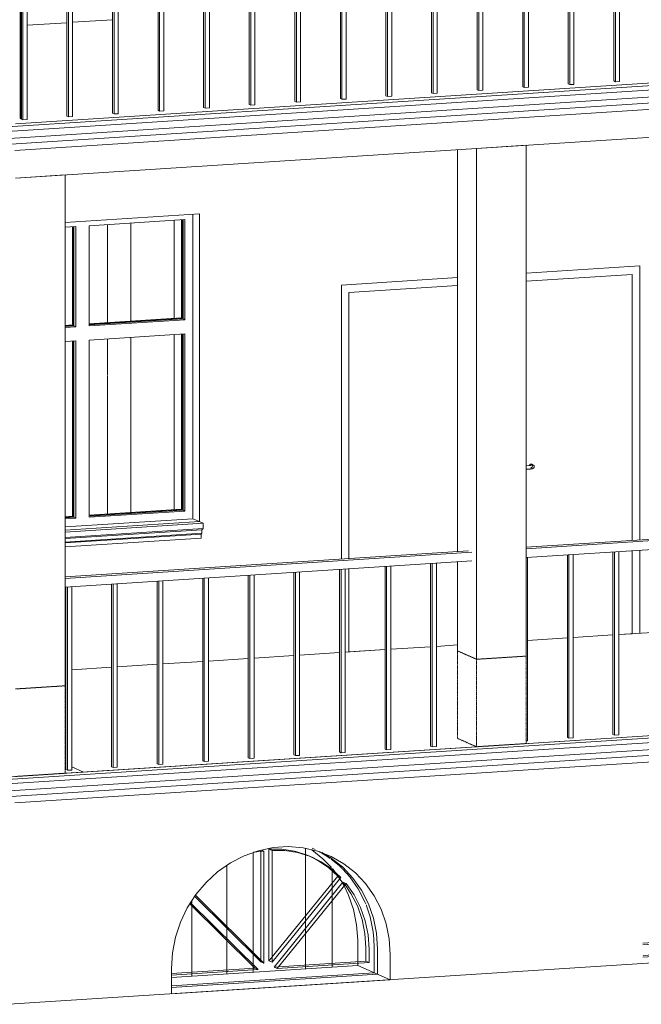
# Model space of a CAD drawing. Header units: millimetres. Extents: x -784 to 360321, y -10607 to 16514.
# Tile 89 of 95: x 337819 to 341320, y -5412 to 136. Entities that reach past the tile are written whole.
import ezdxf

# ---------------------------------------------------------------- set-up
doc = ezdxf.new("R2010")
doc.units = ezdxf.units.MM
doc.linetypes.add('__FK_przerywana', pattern=[3.2004, 1.6002, -1.6002])
for name, color, linetype, lineweight in [('A-AREA', 7, 'Continuous', 5), ('A-GENM', 7, 'Continuous', 5), ('C-TOPO', 7, 'Continuous', 5), ('S-COLS', 7, 'Continuous', 5), ('S-COLS-SYMB', 7, 'Continuous', 18)]:
    doc.layers.add(name, color=color, linetype=linetype, lineweight=lineweight)
for name, color, linetype, lineweight, true_color in [('A-DOOR', 7, 'Continuous', 18, 0x7f7f7f), ('A-DOOR-FRAM', 7, 'Continuous', 18, 0x7f7f7f), ('A-FLOR', 7, 'Continuous', 18, 0x7f7f7f), ('A-FLOR-HRAL', 7, 'Continuous', 18, 0x7f7f7f), ('A-GLAZ', 7, 'Continuous', 18, 0x7f7f7f), ('A-WALL', 7, 'Continuous', 18, 0x7f7f7f)]:
    doc.layers.add(name, color=color, linetype=linetype, lineweight=lineweight, true_color=true_color)

# ---------------------------------------------------------------- blocks, each defined once
blk = doc.blocks.new('Poręcz - 25mm-V390-_3D_ Kopia 1 Kopia 2')
at = {"layer": 'A-FLOR-HRAL', "lineweight": 9}
for p, q in [((-9422.7, -2597.9), (-9422.7, -3626.3)), ((-9413.7, -3630.2), (-9413.7, -2597.4)), ((-9390.4, -3628.7), (-9390.4, -2595.9)), ((-9422.7, -3626.3), (-9413.7, -3630.2)), ((-9413.7, -3630.2), (-9390.4, -3628.7))]:
    blk.add_line(p, q, dxfattribs=at)
blk = doc.blocks.new('Poręcz - 25mm-V391-_3D_ Kopia 1 Kopia 2')
at = {"layer": 'A-FLOR-HRAL', "lineweight": 9}
for p, q in [((-14011.3, -3926.4), (-14011.3, -2893.6)), ((-14018.1, -3926.9), (-14011.3, -3926.4))]:
    blk.add_line(p, q, dxfattribs=at)
blk = doc.blocks.new('Poręcz - Poręcz-1529069-_3D_ Kopia 1 Kopia 2')
for name, p in [('Poręcz - 25mm-V390-_3D_ Kopia 1 Kopia 2', (-4364.3, -281.2)), ('Poręcz - 25mm-V390-_3D_ Kopia 1 Kopia 2', (-4107.5, -264.6)), ('Poręcz - 25mm-V390-_3D_ Kopia 1 Kopia 2', (-5134.4, -330.8)), ('Poręcz - 25mm-V391-_3D_ Kopia 1 Kopia 2', (0, 0)), ('Poręcz - 25mm-V390-_3D_ Kopia 1 Kopia 2', (-6161.3, -396.9)), ('Poręcz - 25mm-V390-_3D_ Kopia 1 Kopia 2', (-5904.6, -380.4)), ('Poręcz - 25mm-V390-_3D_ Kopia 1 Kopia 2', (-5647.9, -363.8)), ('Poręcz - 25mm-V390-_3D_ Kopia 1 Kopia 2', (-5391.1, -347.3)), ('Poręcz - 25mm-V390-_3D_ Kopia 1 Kopia 2', (-6931.5, -446.5)), ('Poręcz - 25mm-V390-_3D_ Kopia 1 Kopia 2', (-6674.7, -430)), ('Poręcz - 25mm-V390-_3D_ Kopia 1 Kopia 2', (-6418, -413.5)), ('Poręcz - 25mm-V390-_3D_ Kopia 1 Kopia 2', (-7188.2, -463.1))]:
    blk.add_blockref(name, p)
blk = doc.blocks.new('Typ poręczy górnej - Górna poręcz_wewnętrzny_-1529173-_3D_ Kopia 1 Kopia 2')
at = {"layer": 'A-FLOR-HRAL', "lineweight": 9}
for p, q in [((-14018.1, -2835.7), (-11886.2, -2698.4)), ((-11868.3, -2706.2), (-14018.1, -2844.7)), ((-11868.3, -2755.5), (-14018.1, -2894)), ((-16614.9, -3003), (-14343, -2856.6)), ((-14325, -2864.5), (-16614.9, -3012)), ((-14325, -2913.8), (-16614.9, -3061.3))]:
    blk.add_line(p, q, dxfattribs=at)
blk = doc.blocks.new('Poręcz - 25mm-V420-_3D_ Kopia 1 Kopia 2')
at = {"layer": 'A-FLOR-HRAL', "lineweight": 9}
for p, q in [((-16869.7, -420.9), (-16869.7, 608.4)), ((-16860.7, -424.8), (-16860.7, 604.5)), ((-16869.7, -420.9), (-16860.7, -424.8))]:
    blk.add_line(p, q, dxfattribs=at)
blk = doc.blocks.new('Poręcz - 25mm-V423-_3D_ Kopia 1 Kopia 2')
at = {"layer": 'A-FLOR-HRAL', "lineweight": 9}
for p, q in [((-16862.5, -424), (-16862.5, 605.3)), ((-16853.6, -427.9), (-16853.6, 605)), ((-16830.2, -426.4), (-16830.2, 606.5)), ((-16862.5, -424), (-16853.6, -427.9)), ((-16853.6, -427.9), (-16830.2, -426.4))]:
    blk.add_line(p, q, dxfattribs=at)
blk = doc.blocks.new('Poręcz - Poręcz-1533151-_3D_ Kopia 1 Kopia 2')
for name, p in [('Poręcz - 25mm-V390-_3D_ Kopia 1 Kopia 2', (-4615.9, 3384.3)), ('Poręcz - 25mm-V390-_3D_ Kopia 1 Kopia 2', (-4359.2, 3400.8)), ('Poręcz - 25mm-V390-_3D_ Kopia 1 Kopia 2', (-4102.5, 3417.3)), ('Poręcz - 25mm-V390-_3D_ Kopia 1 Kopia 2', (-5642.8, 3318.1)), ('Poręcz - 25mm-V390-_3D_ Kopia 1 Kopia 2', (-5386.1, 3334.6)), ('Poręcz - 25mm-V390-_3D_ Kopia 1 Kopia 2', (-5129.4, 3351.2)), ('Poręcz - 25mm-V390-_3D_ Kopia 1 Kopia 2', (-4872.7, 3367.7)), ('Poręcz - 25mm-V390-_3D_ Kopia 1 Kopia 2', (-6413, 3268.5)), ('Poręcz - 25mm-V390-_3D_ Kopia 1 Kopia 2', (-6156.3, 3285)), ('Poręcz - 25mm-V390-_3D_ Kopia 1 Kopia 2', (-5899.5, 3301.6)), ('Poręcz - 25mm-V390-_3D_ Kopia 1 Kopia 2', (-7183.1, 3218.9)), ('Poręcz - 25mm-V390-_3D_ Kopia 1 Kopia 2', (-6926.4, 3235.4)), ('Poręcz - 25mm-V390-_3D_ Kopia 1 Kopia 2', (-6669.7, 3252)), ('Poręcz - 25mm-V420-_3D_ Kopia 1 Kopia 2', (0, 0)), ('Poręcz - 25mm-V423-_3D_ Kopia 1 Kopia 2', (0, 0))]:
    blk.add_blockref(name, p)
blk = doc.blocks.new('Aluprof_MB-45_I_Alu_Window-FIX-4-panel_ENG_R-00495 - 1230 x 1481-1589404-_3D_ Kopia 1 Kopia 2')
at = {"layer": 'A-GLAZ', "lineweight": 9}
for p, q in [((-16479.7, -1024.5), (-15940.6, -989.8)), ((-15951.3, -990.5), (-15951.3, -1549.4)), ((-15940.6, -989.8), (-15940.6, -1554.1)), ((-15896.7, -959.5), (-15896.7, -2675.7)), ((-15896.7, -959.5), (-15896.7, -2675.7)), ((-16614.9, -1033.2), (-16555.3, -1029.4)), ((-16566.1, -1589), (-16566.1, -1029.1)), ((-16555.3, -1029.4), (-16555.3, -1593.7)), ((-16479.7, -1588.9), (-16479.7, -1024.5)), ((-17047.8, -1061.1), (-17002.5, -1058.2)), ((-17047.8, -1625.5), (-17047.8, -1061.1)), ((-16479.7, -1583.5), (-15951.3, -1549.4)), ((-15951.3, -1549.4), (-15940.6, -1554.1)), ((-16614.9, -1592.2), (-16566.1, -1589)), ((-16555.3, -1593.7), (-16614.9, -1597.6)), ((-16566.1, -1589), (-16555.3, -1593.7)), ((-15940.6, -1554.1), (-16479.7, -1588.9)), ((-17048.1, -1620.1), (-17002.5, -1617.2)), ((-17002.5, -1622.6), (-17047.8, -1625.5)), ((-16479.7, -1668.7), (-15940.6, -1634)), ((-15951.3, -1634.7), (-15951.3, -2627.5)), ((-15940.6, -1634), (-15940.6, -2632.1)), ((-17047.8, -1705.3), (-17002.5, -1702.4)), ((-17047.8, -2703.5), (-17047.8, -1705.3)), ((-16614.9, -1677.4), (-16555.3, -1673.6)), ((-16566.1, -2667.1), (-16566.1, -1674.3)), ((-16555.3, -1673.6), (-16555.3, -2671.8)), ((-16479.7, -2666.9), (-16479.7, -1668.7)), ((-15940.6, -2632.1), (-16479.7, -2666.9)), ((-15951.3, -2627.5), (-16475.6, -2661.2)), ((-15940.6, -2632.1), (-15951.3, -2627.5)), ((-17002.5, -2695.2), (-17047.8, -2698.1)), ((-17002.5, -2700.6), (-17047.8, -2703.5)), ((-16566.1, -2667.1), (-16614.9, -2670.2)), ((-16555.3, -2671.8), (-16614.9, -2675.6)), ((-16614.9, -2721.9), (-15896.7, -2675.7)), ((-15896.7, -2675.7), (-16614.9, -2721.9)), ((-16555.3, -2671.8), (-16566.1, -2667.1)), ((-17054, -2750.2), (-17002.5, -2746.9)), ((-17002.5, -2746.9), (-17054, -2750.2))]:
    blk.add_line(p, q, dxfattribs=at)
at = {"layer": 'A-GLAZ', "color": 252, "lineweight": 9, "true_color": 0x929292}
for p, q in [((-15959.5, -991), (-15959.5, -1541.5)), ((-15956.3, -1544.7), (-15956.3, -990.8)), ((-16574.2, -1579.3), (-16574.2, -1030.6)), ((-16571, -1030.4), (-16571, -1582.8)), ((-16479.7, -1577.8), (-15959.5, -1544.3)), ((-15956.3, -1545.7), (-16479.7, -1579.4)), ((-15959.5, -1544.3), (-15956.3, -1545.7)), ((-16614.9, -1586.5), (-16574.2, -1583.9)), ((-16571, -1585.3), (-16614.9, -1588.2)), ((-16574.2, -1583.9), (-16571, -1585.3)), ((-17048.5, -1614.5), (-17002.5, -1611.5)), ((-17002.5, -1613.1), (-17048.4, -1616.1)), ((-15959.5, -1635.2), (-15959.5, -2622.3)), ((-15956.3, -2623.7), (-15956.3, -1635)), ((-16574.2, -2661.9), (-16574.2, -1674.8)), ((-16571, -1674.6), (-16571, -2663.3)), ((-16574.2, -2661.9), (-16614.9, -2664.5)), ((-16571, -2663.3), (-16574.2, -2661.9)), ((-15959.5, -2622.3), (-16479.7, -2655.8)), ((-16479.7, -2657.5), (-15956.3, -2623.7)), ((-15956.3, -2623.7), (-15959.5, -2622.3)), ((-17002.5, -2689.5), (-17047.8, -2692.4)), ((-17047.8, -2694), (-17002.5, -2691.1)), ((-16614.9, -2666.2), (-16571, -2663.3))]:
    blk.add_line(p, q, dxfattribs=at)
blk = doc.blocks.new('ARC_DOOR_DOUBLE - ARC_DOOR_DOUBLE_160 x 210-1589249-_3D_ Kopia 1 Kopia 2')
at = {"layer": 'A-DOOR', "lineweight": 9}
for p, q in [((-13421.6, -1298.8), (-14018.1, -1337.3)), ((-13421.6, -1298.8), (-13421.6, -2797.3)), ((-14405.7, -1362.2), (-15018, -1401.7)), ((-15018, -2900.1), (-15018, -1401.7)), ((-13997.3, -2375.6), (-14018.1, -2376.9)), ((-13981.1, -2372.1), (-13988.6, -2368.8)), ((-14018.1, -2397), (-13996, -2395.5)), ((-13991.7, -2389.2), (-13989.1, -2390.4)), ((-13421.6, -2855.6), (-13421.6, -3323.7)), ((-15018, -3426.6), (-15018, -2958.4)), ((-13421.6, -3323.7), (-13497.9, -3328.7)), ((-13786.9, -3347.3), (-14011.3, -3361.7)), ((-13530.2, -3330.7), (-13754.6, -3345.2)), ((-14813.8, -3413.4), (-15018, -3426.6)), ((-14557.1, -3396.9), (-14781.5, -3411.3)), ((-14405.7, -3387.1), (-14524.8, -3394.8))]:
    blk.add_line(p, q, dxfattribs=at)
for points in [[(-14002, -2378.5, 0), (-14001.7, -2376, 0), (-14000.7, -2373.5, 0), (-13999.2, -2371.4, 0), (-13997.3, -2369.7, 0), (-13995.1, -2368.6, 0), (-13992.6, -2368.1, 0), (-13990.2, -2368.3, 0), (-13988, -2369.1, 0), (-13986, -2370.5, 0), (-13984.6, -2372.5, 0), (-13983.6, -2374.8, 0), (-13983.3, -2377.3, 0)], [(-13991.7, -2375, 0), (-13992.2, -2375.1, 0), (-13992.7, -2375.1, 0), (-13993.2, -2375.2, 0), (-13993.8, -2375.3, 0), (-13994.4, -2375.3, 0), (-13995, -2375.4, 0), (-13995.6, -2375.5, 0), (-13996.2, -2375.5, 0), (-13996.9, -2375.5, 0), (-13997.3, -2375.6, 0)], [(-13973.8, -2382.4, 0), (-13974.1, -2384.9, 0), (-13974.8, -2387, 0), (-13975.8, -2388.7, 0), (-13976.8, -2389.9, 0), (-13977.8, -2390.8, 0), (-13978.7, -2391.5, 0), (-13979.5, -2392, 0), (-13980.3, -2392.4, 0), (-13981, -2392.7, 0), (-13981.7, -2393, 0), (-13982.3, -2393.3, 0), (-13983, -2393.5, 0), (-13983.6, -2393.7, 0), (-13984.3, -2393.9, 0), (-13984.9, -2394, 0), (-13985.5, -2394.2, 0), (-13986.2, -2394.3, 0), (-13986.9, -2394.5, 0), (-13987.6, -2394.6, 0), (-13988.2, -2394.7, 0), (-13989, -2394.8, 0), (-13989.7, -2394.9, 0), (-13990.4, -2395, 0), (-13991.2, -2395.1, 0), (-13991.9, -2395.2, 0), (-13992.7, -2395.3, 0), (-13993.5, -2395.3, 0), (-13994.3, -2395.4, 0), (-13995.1, -2395.5, 0), (-13995.9, -2395.5, 0), (-13996, -2395.5, 0)], [(-13983.3, -2377.3, 0), (-13983.6, -2379.9, 0), (-13984.6, -2382.3, 0), (-13986, -2384.5, 0), (-13988, -2386.2, 0), (-13990.2, -2387.3, 0), (-13992.6, -2387.8, 0)], [(-13989, -2374.4, 0), (-13989.1, -2374.4, 0), (-13989.2, -2374.5, 0), (-13989.3, -2374.5, 0), (-13989.6, -2374.6, 0), (-13989.8, -2374.6, 0), (-13990.1, -2374.7, 0), (-13990.5, -2374.8, 0), (-13990.9, -2374.9, 0), (-13991.3, -2374.9, 0), (-13991.7, -2375, 0)], [(-13973.8, -2382.4, 0), (-13974.1, -2380, 0), (-13974.8, -2377.8, 0), (-13975.8, -2376.2, 0), (-13976.8, -2375, 0), (-13977.8, -2374.1, 0), (-13978.7, -2373.4, 0), (-13979.5, -2372.9, 0), (-13980.3, -2372.4, 0), (-13981, -2372.1, 0), (-13981.1, -2372.1, 0)]]:
    blk.add_polyline3d(points, dxfattribs=at)
at = {"layer": 'A-DOOR-FRAM', "lineweight": 9}
for p, q in [((-13379.6, -1250.8), (-14018.1, -1291.9)), ((-13379.6, -1250.8), (-13379.6, -2794.6)), ((-14405.7, -1316.9), (-15060, -1359)), ((-14018.1, -1337.3), (-13421.6, -1298.8)), ((-13421.6, -2797.3), (-13421.6, -1298.8)), ((-15060, -2902.8), (-15060, -1359)), ((-15018, -1401.7), (-14405.7, -1362.2)), ((-15018, -1401.7), (-15018, -2900.1)), ((-13421.6, -3323.7), (-13421.6, -2855.6)), ((-13379.6, -2852.9), (-13379.6, -3321)), ((-15018, -2958.4), (-15018, -3426.6)), ((-13379.6, -3321), (-13421.6, -3323.7)), ((-15018, -3426.6), (-15038.2, -3427.9))]:
    blk.add_line(p, q, dxfattribs=at)
blk = doc.blocks.new('Modele ogólne 3 - Modele ogólne 3-1813973-_3D_ Kopia 1 Kopia 2')
at = {"layer": 'A-GENM'}
for p, q in [((-10301.4, -4223.3), (-10319.3, -4215.5)), ((-10648.6, -4238.9), (-10590.6, -4232.4)), ((-10608.5, -4845.8), (-10608.5, -4234.7)), ((-10590.6, -4232.4), (-10590.6, -4863.6)), ((-10543.9, -4858.7), (-10543.9, -4229.4)), ((-12898.4, -4383.8), (-12840.4, -4377.3)), ((-12858.3, -4990.7), (-12858.3, -4379.7)), ((-12840.4, -4377.3), (-12840.4, -5008.5)), ((-12793.7, -5003.6), (-12793.7, -4374.3)), ((-12551.2, -4368.3), (-12569.1, -4360.4)), ((-10543.9, -4828.7), (-10174.5, -4373.4)), ((-10156.5, -4381.2), (-10543.9, -4858.7)), ((-10174.5, -4373.4), (-10156.5, -4381.2)), ((-10515.5, -4893.6), (-10127.4, -4415.2)), ((-10590.6, -4863.6), (-10976, -4481.4)), ((-15554.3, -4554.9), (-15496.3, -4548.4)), ((-15496.3, -4548.4), (-15496.3, -5179.6)), ((-15449.6, -5174.7), (-15449.6, -4545.4)), ((-15207.1, -4539.4), (-15225, -4531.5)), ((-12793.7, -4973.7), (-12424.3, -4518.4)), ((-12406.4, -4526.2), (-12793.7, -5003.6)), ((-12424.3, -4518.4), (-12406.4, -4526.2)), ((-10641.5, -4892.7), (-11007.3, -4530)), ((-11003.4, -4523.9), (-10623.6, -4900.5)), ((-15514.2, -5161.8), (-15514.2, -4550.8)), ((-12765.3, -5038.5), (-12377.2, -4560.1)), ((-12840.4, -5008.5), (-13225.8, -4626.4)), ((-15449.6, -5144.8), (-15080.2, -4689.5)), ((-15062.2, -4697.3), (-15449.6, -5174.7)), ((-15080.2, -4689.5), (-15062.2, -4697.3)), ((-12891.3, -5037.6), (-13257.1, -4674.9)), ((-13253.2, -4668.9), (-12873.4, -5045.5)), ((-15421.2, -5209.6), (-15033.1, -4731.2)), ((-15496.3, -5179.6), (-15881.7, -4797.5)), ((-10015.7, -4852.4), (-10015.7, -4778.5)), ((-9997.8, -4786.3), (-9997.8, -4860.2)), ((-9951.1, -4926.2), (-9951.1, -4783.3)), ((-15547.2, -5208.7), (-15913, -4846)), ((-15909.1, -4840), (-15529.3, -5216.6)), ((-9997.8, -4860.2), (-10515.5, -4893.6)), ((-10507.8, -4884.1), (-10015.7, -4852.4)), ((-10015.7, -4852.4), (-9997.8, -4860.2)), ((-12265.5, -4997.3), (-12265.5, -4923.4)), ((-12247.6, -4931.2), (-12247.6, -5005.2)), ((-12200.9, -5071.2), (-12200.9, -4928.2)), ((-11110.1, -4922.9), (-10641.5, -4892.7)), ((-10623.6, -4900.5), (-11110.1, -4931.9)), ((-11110.1, -5000.9), (-9951.1, -4926.2)), ((-10623.6, -4900.5), (-10641.5, -4892.7)), ((-13361.5, -5067.9), (-12891.3, -5037.6)), ((-12873.4, -5045.5), (-13361.5, -5076.9)), ((-12873.4, -5045.5), (-12891.3, -5037.6)), ((-12247.6, -5005.2), (-12765.3, -5038.5)), ((-12757.7, -5029), (-12265.5, -4997.3)), ((-12265.5, -4997.3), (-12247.6, -5005.2)), ((-14921.4, -5168.4), (-14921.4, -5094.5)), ((-14903.5, -5102.3), (-14903.5, -5176.3)), ((-14856.8, -5242.3), (-14856.8, -5099.3)), ((-13361.5, -5145.9), (-12200.9, -5071.2)), ((-16017.4, -5239), (-15547.2, -5208.7)), ((-15529.3, -5216.6), (-15547.2, -5208.7)), ((-14903.5, -5176.3), (-15421.2, -5209.6)), ((-15413.6, -5200.1), (-14921.4, -5168.4)), ((-14921.4, -5168.4), (-14903.5, -5176.3)), ((-15529.3, -5216.6), (-16017.4, -5248)), ((-16017.4, -5317), (-14856.8, -5242.3))]:
    blk.add_line(p, q, dxfattribs=at)
at = {"layer": 'A-GENM', "color": 250, "true_color": 0x1a1a1a}
for p, q in [((-10608.5, -4234.7), (-10608.5, -4227.6)), ((-10590.6, -4232.4), (-10603.8, -4226.6)), ((-10561.8, -4221.5), (-10561.8, -4850.8)), ((-10561.8, -4221.5), (-10543.9, -4229.4)), ((-10319.2, -4267.6), (-10332.5, -4261.5)), ((-12858.3, -4379.7), (-12858.3, -4372.5)), ((-12840.4, -4377.3), (-12853.6, -4371.5)), ((-12811.7, -4366.5), (-12811.7, -4995.8)), ((-12811.7, -4366.5), (-12793.7, -4374.3)), ((-12569, -4412.6), (-12582.4, -4406.4)), ((-10145.3, -4407.4), (-10533.5, -4885.8)), ((-10133.6, -4422.1), (-10145.3, -4407.4)), ((-10127.4, -4415.2), (-10145.3, -4407.4)), ((-10979.9, -4487.5), (-10608.5, -4855.7)), ((-15514.2, -4550.8), (-15514.2, -4543.6)), ((-15496.3, -4548.4), (-15509.5, -4542.6)), ((-15467.6, -4537.6), (-15467.6, -5166.9)), ((-15467.6, -4537.6), (-15449.6, -4545.4)), ((-15226.5, -4582.9), (-15238.3, -4577.5)), ((-12395.1, -4552.3), (-12783.3, -5030.7)), ((-12383.4, -4567), (-12395.1, -4552.3)), ((-12377.2, -4560.1), (-12395.1, -4552.3)), ((-13229.7, -4632.4), (-12858.3, -5000.7)), ((-15051, -4723.4), (-15439.2, -5201.8)), ((-15039.3, -4738.1), (-15051, -4723.4)), ((-15033.1, -4731.2), (-15051, -4723.4)), ((-15885.6, -4803.5), (-15514.2, -5171.8)), ((-9969.1, -4775.5), (-9969.1, -4918.4)), ((-10608.5, -4855.7), (-10608.5, -4848.6)), ((-10608.5, -4855.7), (-10590.6, -4863.6)), ((-10561.8, -4850.8), (-10546, -4831.3)), ((-10543.9, -4858.7), (-10561.8, -4850.8)), ((-12218.9, -4920.4), (-12218.9, -5044.9)), ((-9969.1, -4918.4), (-11110.1, -4991.9)), ((-10533.5, -4885.8), (-10507.8, -4884.1)), ((-10533.5, -4885.8), (-10515.5, -4893.6)), ((-9969.1, -4918.4), (-9951.1, -4926.2)), ((-12811.7, -4995.8), (-12795.8, -4976.2)), ((-14876.4, -5045.1), (-14874.8, -5091.5)), ((-12858.3, -5000.7), (-12858.3, -4993.6)), ((-12858.3, -5000.7), (-12840.4, -5008.5)), ((-12793.7, -5003.6), (-12811.7, -4995.8)), ((-12783.3, -5030.7), (-12757.7, -5029)), ((-12783.3, -5030.7), (-12765.3, -5038.5)), ((-12218.9, -5045.8), (-12218.9, -5063.3)), ((-14874.8, -5091.5), (-14874.8, -5234.4)), ((-12218.9, -5063.3), (-13360.3, -5136.9)), ((-12218.9, -5063.3), (-12200.9, -5071.2)), ((-15467.6, -5166.9), (-15451.7, -5147.3)), ((-15514.2, -5171.8), (-15514.2, -5164.7)), ((-15514.2, -5171.8), (-15496.3, -5179.6)), ((-15449.6, -5174.7), (-15467.6, -5166.9)), ((-15439.2, -5201.8), (-15413.6, -5200.1)), ((-15439.2, -5201.8), (-15421.2, -5209.6)), ((-14874.8, -5234.4), (-16016.2, -5308)), ((-14874.8, -5234.4), (-14856.8, -5242.3))]:
    blk.add_line(p, q, dxfattribs=at)
for points in [[(-10402.8, -4236.9, 0), (-10418.9, -4232.9, 0), (-10489.7, -4222, 0), (-10561.8, -4221.5, 0)], [(-10333.8, -4261, 0), (-10350.8, -4253.9, 0), (-10398.9, -4237.9, 0)], [(-10278.5, -4235.4, 0), (-10229.9, -4264.7, 0), (-10216.9, -4273.7, 0)], [(-10211, -4278.1, 0), (-10164.6, -4316.1, 0), (-10148.7, -4331.3, 0)], [(-12652.6, -4381.8, 0), (-12668.7, -4377.8, 0), (-12739.5, -4366.9, 0), (-12811.7, -4366.5, 0)], [(-12583.6, -4405.9, 0), (-12600.6, -4398.9, 0), (-12648.7, -4382.9, 0)], [(-12528.3, -4380.3, 0), (-12479.7, -4409.7, 0), (-12466.7, -4418.7, 0)], [(-10147.5, -4332.5, 0), (-10107.2, -4376.9, 0), (-10058.8, -4445.7, 0), (-10020.1, -4521.5, 0), (-9991.9, -4602.7, 0), (-9982.5, -4642.1, 0)], [(-12460.8, -4423, 0), (-12414.5, -4461.1, 0), (-12397.3, -4477.4, 0)], [(-12393.8, -4480.9, 0), (-12357.1, -4521.8, 0), (-12308.6, -4590.7, 0), (-12269.9, -4666.4, 0), (-12241.7, -4747.6, 0), (-12224.6, -4832.8, 0), (-12218.9, -4920.4, 0)], [(-15308.5, -4552.9, 0), (-15324.6, -4548.9, 0), (-15395.4, -4538, 0), (-15467.6, -4537.6, 0)], [(-15239.5, -4577, 0), (-15256.5, -4570, 0), (-15304.6, -4554, 0)], [(-15184.2, -4551.4, 0), (-15135.6, -4580.8, 0), (-15122.6, -4589.8, 0)], [(-15116.7, -4594.1, 0), (-15070.3, -4632.2, 0), (-15055, -4646.7, 0)], [(-15053.2, -4648.5, 0), (-15012.9, -4692.9, 0), (-14964.5, -4761.8, 0), (-14925.8, -4837.5, 0), (-14922.2, -4846, 0)], [(-9981.5, -4647.2, 0), (-9974.8, -4687.9, 0), (-9969.1, -4775.5, 0)], [(-14920.2, -4851.1, 0), (-14897.6, -4918.7, 0), (-14880.5, -5003.9, 0), (-14876.4, -5044.6, 0)]]:
    blk.add_polyline3d(points, dxfattribs=at)
at = {"layer": 'A-GENM'}
for points in [[(-10543.9, -4229.4, 0), (-10471.8, -4229.8, 0), (-10401, -4240.7, 0), (-10332.9, -4261.8, 0), (-10268.6, -4292.6, 0), (-10209.5, -4332.7, 0), (-10156.5, -4381.2, 0)], [(-10174.5, -4373.4, 0), (-10227.4, -4324.9, 0), (-10286.5, -4284.8, 0), (-10319.2, -4267.6, 0)], [(-9951.1, -4783.3, 0), (-9956.9, -4695.7, 0), (-9974, -4610.5, 0), (-10002.1, -4529.3, 0), (-10040.8, -4453.6, 0), (-10089.3, -4384.7, 0), (-10146.7, -4324, 0), (-10212, -4272.6, 0), (-10265.1, -4240.8, 0)], [(-12793.7, -4374.3, 0), (-12721.6, -4374.8, 0), (-12650.8, -4385.6, 0), (-12582.7, -4406.7, 0), (-12518.4, -4437.5, 0), (-12459.3, -4477.6, 0), (-12406.4, -4526.2, 0)], [(-12424.3, -4518.4, 0), (-12477.2, -4469.8, 0), (-12536.4, -4429.7, 0), (-12569, -4412.6, 0)], [(-12200.9, -4928.2, 0), (-12206.7, -4840.7, 0), (-12223.8, -4755.5, 0), (-12251.9, -4674.3, 0), (-12290.6, -4598.5, 0), (-12339.1, -4529.6, 0), (-12396.5, -4468.9, 0), (-12461.8, -4417.5, 0), (-12515, -4385.7, 0)], [(-10015.7, -4778.5, 0), (-10021.1, -4696.8, 0), (-10037.2, -4617.3, 0), (-10063.6, -4541.7, 0), (-10099.9, -4471.2, 0), (-10133.6, -4422.1, 0)], [(-10127.4, -4415.2, 0), (-10081.9, -4479.1, 0), (-10045.7, -4549.5, 0), (-10019.2, -4625.2, 0), (-10003.2, -4704.6, 0), (-9997.8, -4786.3, 0)], [(-15449.6, -4545.4, 0), (-15377.5, -4545.9, 0), (-15306.7, -4556.7, 0), (-15238.6, -4577.8, 0), (-15174.3, -4608.6, 0), (-15115.2, -4648.7, 0), (-15062.2, -4697.3, 0)], [(-15080.2, -4689.5, 0), (-15133.1, -4640.9, 0), (-15192.2, -4600.8, 0), (-15224.9, -4583.7, 0)], [(-14856.8, -5099.3, 0), (-14862.6, -5011.8, 0), (-14879.7, -4926.6, 0), (-14907.8, -4845.4, 0), (-14946.5, -4769.6, 0), (-14995, -4700.7, 0), (-15052.4, -4640, 0), (-15117.7, -4588.6, 0), (-15170.8, -4556.8, 0)], [(-12265.5, -4923.4, 0), (-12270.9, -4841.7, 0), (-12287, -4762.3, 0), (-12313.4, -4686.6, 0), (-12349.7, -4616.2, 0), (-12383.4, -4567, 0)], [(-12377.2, -4560.1, 0), (-12331.7, -4624, 0), (-12295.5, -4694.4, 0), (-12269.1, -4770.1, 0), (-12253, -4849.5, 0), (-12247.6, -4931.2, 0)], [(-14921.4, -5094.5, 0), (-14926.8, -5012.8, 0), (-14942.9, -4933.4, 0), (-14969.3, -4857.7, 0), (-15005.6, -4787.3, 0), (-15039.3, -4738.1, 0)], [(-15033.1, -4731.2, 0), (-14987.6, -4795.1, 0), (-14951.4, -4865.5, 0), (-14925, -4941.2, 0), (-14908.9, -5020.6, 0), (-14903.5, -5102.3, 0)]]:
    blk.add_polyline3d(points, dxfattribs=at)
blk = doc.blocks.new('Modele ogólne 5 - Modele ogólne 5-1837464-_3D_ Kopia 1 Kopia 2')
at = {"layer": 'A-GENM'}
for p, q in [((-11949, -2439.7), (-12386.3, -2467.9)), ((-11191.4, -2390.9), (-11561.3, -2414.7)), ((-11169.9, -2400.3), (-11561.3, -2425.5)), ((-11169.9, -2429.9), (-11561.3, -2455.1)), ((-11178, -2436.7), (-11561.3, -2461.4)), ((-11191.4, -2390.9), (-11169.9, -2400.3)), ((-11169.9, -2429.9), (-11178, -2436.7)), ((-11178, -2436.7), (-11178, -2456.4)), ((-11169.9, -2400.3), (-11169.9, -2429.9)), ((-12364.8, -2477.3), (-12386.3, -2467.9)), ((-12386.3, -2468.4), (-12386.3, -2550.6)), ((-11949, -2486.4), (-12372.9, -2513.7)), ((-11949, -2450.5), (-12364.8, -2477.3)), ((-12364.8, -2506.8), (-12364.8, -2477.3)), ((-11949, -2480.1), (-12364.8, -2506.8)), ((-11178, -2456.4), (-11561.3, -2481.1)), ((-11181.4, -2461.4), (-11561.3, -2485.9)), ((-11182.1, -2483.7), (-11561.3, -2508.1)), ((-11181.4, -2461.4), (-11182.1, -2483.7)), ((-11178, -2456.4), (-11181.4, -2461.4)), ((-11949, -2533.1), (-12377, -2560.7)), ((-12377, -2560.7), (-12376.3, -2538.4)), ((-11949, -2510.9), (-12376.3, -2538.4)), ((-12376.3, -2538.4), (-12372.9, -2533.4)), ((-11949, -2506.1), (-12372.9, -2533.4)), ((-12372.9, -2513.7), (-12364.8, -2506.8)), ((-12372.9, -2533.4), (-12372.9, -2513.7)), ((-12384.2, -2557.5), (-12377, -2560.7)), ((-15859.1, -2692.1), (-16614.9, -2740.8)), ((-15837.6, -2701.5), (-16614.9, -2751.6)), ((-15859.1, -2692.1), (-15837.6, -2701.5)), ((-15837.6, -2701.5), (-15837.6, -2731.1)), ((-17002.5, -2765.8), (-17054, -2769.1)), ((-17032.5, -2778.5), (-17054, -2769.1)), ((-17054, -2769.1), (-17054, -2851.8)), ((-15837.6, -2731.1), (-16614.9, -2781.1)), ((-15845.7, -2737.9), (-16614.9, -2787.5)), ((-15845.7, -2757.7), (-16614.9, -2807.2)), ((-15849, -2762.6), (-16614.9, -2811.9)), ((-15849, -2762.6), (-15849.7, -2784.9)), ((-15845.7, -2757.7), (-15849, -2762.6)), ((-15837.6, -2731.1), (-15845.7, -2737.9)), ((-15845.7, -2737.9), (-15845.7, -2757.7)), ((-17040.6, -2814.9), (-17032.5, -2808)), ((-17002.5, -2812.5), (-17040.6, -2814.9)), ((-17040.6, -2834.6), (-17040.6, -2814.9)), ((-17002.5, -2776.5), (-17032.5, -2778.5)), ((-17032.5, -2808), (-17032.5, -2778.5)), ((-17002.5, -2806.1), (-17032.5, -2808)), ((-15849.7, -2784.9), (-16614.9, -2834.2)), ((-17051.8, -2858.8), (-17044.6, -2861.9)), ((-17044.6, -2861.9), (-17043.9, -2839.6)), ((-17002.5, -2859.2), (-17044.6, -2861.9)), ((-17043.9, -2839.6), (-17040.6, -2834.6)), ((-17002.5, -2836.9), (-17043.9, -2839.6)), ((-17002.5, -2832.2), (-17040.6, -2834.6))]:
    blk.add_line(p, q, dxfattribs=at)
for points in [[(-12386.3, -2550.6, 0), (-12385.8, -2551.1, 0), (-12385.2, -2551.9, 0), (-12384.8, -2553, 0), (-12384.5, -2554.4, 0), (-12384.2, -2556, 0), (-12384.2, -2557.5, 0)], [(-17054, -2851.8, 0), (-17053.4, -2852.3, 0), (-17052.9, -2853.1, 0), (-17052.4, -2854.2, 0), (-17052.1, -2855.6, 0), (-17051.9, -2857.2, 0), (-17051.8, -2858.8, 0)]]:
    blk.add_polyline3d(points, dxfattribs=at)
blk = doc.blocks.new('Modele ogólne 9 - Modele ogólne 9-1844056-_3D_ Kopia 1 Kopia 2')
at = {"layer": 'A-GENM'}
for p, q in [((-16894.9, -450.8), (-8964.6, 60.1)), ((-8861.2, 52.4), (-16940.9, -468.1)), ((-16940.9, -492.8), (-8861.2, 27.7)), ((-16928.4, -532.4), (-8889.4, -14.5)), ((-16922.2, -564.6), (-8903.2, -48)), ((-16898.5, -600), (-8956.5, -88.4))]:
    blk.add_line(p, q, dxfattribs=at)
blk = doc.blocks.new('Modele ogólne 10 - Modele ogólne 10-1844524-_3D_ Kopia 1 Kopia 2')
at = {"layer": 'A-GENM'}
for p, q in [((-16940.9, -4145.3), (-8837.9, -3623.2)), ((-8837.9, -3647.9), (-16940.9, -4169.9)), ((-8941.2, -3615.5), (-16894.9, -4127.9)), ((-8866.1, -3690.2), (-16928.4, -4209.5)), ((-8879.9, -3723.6), (-16922.2, -4241.7)), ((-8933.2, -3764), (-16898.5, -4277.2))]:
    blk.add_line(p, q, dxfattribs=at)

msp = doc.modelspace()

# ---------------------------------------------------------------- linework, layer by layer
at = {"layer": 'A-AREA'}
for p, q in [((338084.4, 119.5), (337860, 105.1)), ((338341.1, 136.1), (338116.7, 121.6)), ((337795.3, -450.8), (345749, 61.6)), ((345749, -3615.5), (338056.7, -4111.1))]:
    msp.add_line(p, q, dxfattribs=at)
at = {"layer": 'A-FLOR', "lineweight": 9}
for p, q in [((337795.3, -450.8), (345725.6, 60.1)), ((345725.6, -245.5), (337795.3, -756.4)), ((341416.7, -3314.2), (341192.3, -3328.7)), ((340903.3, -3347.3), (340678.9, -3361.7)), ((341160, -3330.7), (340935.6, -3345.2)), ((339876.4, -3413.4), (339652, -3427.9)), ((340133.1, -3396.9), (339908.7, -3411.3)), ((340284.5, -3387.1), (340165.4, -3394.8)), ((337757.9, -4130.3), (345749, -3615.5))]:
    msp.add_line(p, q, dxfattribs=at)
at = {"layer": 'A-WALL', "lineweight": 9}
for p, q in [((338075.3, -1005.7), (338831.1, -957)), ((338831.1, -957), (338831.1, -2692.1)), ((340672.1, -1291.9), (341310.6, -1250.8)), ((341310.6, -1250.8), (341310.6, -2794.6)), ((339630.2, -1359), (340284.5, -1316.9)), ((339630.2, -2902.8), (339630.2, -1359)), ((338831.1, -2692.1), (338075.3, -2740.8)), ((338831.1, -2692.1), (338793.5, -2675.7)), ((341310.6, -2852.9), (341310.6, -3321)), ((339395.3, -3444.4), (339619.7, -3430)), ((338625.1, -3494), (338849.5, -3479.6)), ((338881.8, -3477.5), (339106.2, -3463)), ((339138.5, -3461), (339363, -3446.5)), ((338111.7, -3527.1), (338336.1, -3512.7)), ((338368.4, -3510.6), (338592.8, -3496.1)), ((338111.7, -4074.3), (338178, -4103.3)), ((339428.9, -5212.6), (339428.9, -4533.4)), ((339133.9, -4556.8), (339133.9, -5218.3)), ((338984.5, -4630), (338984.5, -5041.7)), ((339578.2, -4660.3), (339578.2, -5203)), ((338787.4, -5253.9), (338787.4, -4846.2)), ((338984.5, -5044.9), (338984.5, -5241.2)), ((339722.2, -5193.7), (339722.2, -5050.8)), ((339905.1, -5130.6), (339905.1, -5273.6)), ((338672.8, -5353), (338672.8, -5210)), ((339905.1, -5273.6), (338672.8, -5353))]:
    msp.add_line(p, q, dxfattribs=at)
at = {"layer": 'A-WALL', "color": 252, "lineweight": 9, "true_color": 0x929292}
for p, q in [((338687.7, -1547.1), (338687.7, -993.7)), ((338313.1, -1017.9), (338313.1, -1571.6)), ((338444.2, -1564.4), (338444.2, -1009.4)), ((338313.1, -1662.1), (338313.1, -1866.7)), ((338444.2, -2642.4), (338444.2, -1653.7)), ((338687.7, -2625.1), (338687.7, -1638)), ((338313.1, -1871.1), (338313.1, -2649.6))]:
    msp.add_line(p, q, dxfattribs=at)
at = {"layer": 'A-WALL', "color": 252, "lineweight": 9, "true_color": 0x8c8c8c}
for p, q in [((339578.2, -4651.7), (339578.2, -4657.7)), ((338787.4, -4841.3), (338787.4, -4830.2)), ((338672.8, -5261.3), (339722.2, -5193.7)), ((339905.1, -5273.6), (339722.2, -5193.7)), ((339133.9, -5221.6), (339133.9, -5231.6))]:
    msp.add_line(p, q, dxfattribs=at)
at = {"layer": 'A-WALL', "lineweight": 9}
for points in [[(338672.8, -5210, 0), (338678.5, -5121.7, 0), (338695.7, -5034.3, 0), (338723.8, -4949.5, 0), (338762.5, -4868.7, 0), (338811, -4793.6, 0), (338868.4, -4725.5, 0), (338933.6, -4665.7, 0), (339005.5, -4615.3, 0), (339082.6, -4575.2, 0), (339163.6, -4546.2, 0), (339246.9, -4528.8, 0), (339331, -4523.4, 0), (339414.3, -4530, 0), (339495.3, -4548.6, 0), (339572.4, -4578.7, 0), (339644.2, -4619.9, 0), (339709.5, -4671.3, 0), (339766.9, -4732, 0), (339815.4, -4800.9, 0), (339854.1, -4876.7, 0), (339882.2, -4957.9, 0), (339899.3, -5043.1, 0), (339905.1, -5130.6, 0)], [(339722.2, -5050.8, 0), (339716.5, -4963.2, 0), (339699.4, -4878, 0), (339671.2, -4796.8, 0), (339646.3, -4745.2, 0)]]:
    msp.add_polyline3d(points, dxfattribs=at)
at = {"layer": 'A-WALL', "color": 252, "lineweight": 9, "true_color": 0x8c8c8c}
for points in [[(339575.3, -4641.8, 0), (339526.6, -4591.5, 0), (339463.6, -4541.5, 0)], [(339645.6, -4743.9, 0), (339632.5, -4721, 0), (339584, -4652.2, 0), (339580, -4647.3, 0)]]:
    msp.add_polyline3d(points, dxfattribs=at)
at = {"layer": 'C-TOPO'}
msp.add_line((337757.9, -5411.9), (345749, -4897.1), dxfattribs=at)
at = {"layer": 'S-COLS', "linetype": '__FK_przerywana', "lineweight": 9}
for p, q in [((340284.5, -3420.7), (340392.1, -3467.7)), ((340284.5, -3420.7), (340284.5, -3913.7)), ((340392.1, -3467.7), (340672.1, -3449.7)), ((340392.1, -3960.6), (340392.1, -3467.7)), ((340672.1, -3942.6), (340672.1, -3449.7)), ((337795.3, -3635), (338075.3, -3617)), ((338075.3, -4109.9), (338075.3, -3617)), ((340392.1, -3960.6), (340284.5, -3913.7)), ((340672.1, -3942.6), (340392.1, -3960.6)), ((338075.3, -4109.9), (337795.3, -4127.9))]:
    msp.add_line(p, q, dxfattribs=at)
at = {"layer": 'S-COLS-SYMB', "lineweight": 9}
for p, q in [((340284.5, -2860.7), (340284.5, -596)), ((340672.1, -571.1), (340392.1, -589.1)), ((340392.1, -589.1), (340392.1, -3467.7)), ((340672.1, -571.1), (340672.1, -3449.7)), ((338075.3, -738.3), (337795.3, -756.4)), ((338075.3, -738.3), (338075.3, -3617)), ((340284.5, -3420.7), (340284.5, -2919)), ((340392.1, -3467.7), (340284.5, -3420.7)), ((340672.1, -3449.7), (340392.1, -3467.7)), ((338075.3, -3617), (337795.3, -3635))]:
    msp.add_line(p, q, dxfattribs=at)

# ---------------------------------------------------------------- block references
at = {"layer": 'A-DOOR', "lineweight": 9}
msp.add_blockref('ARC_DOOR_DOUBLE - ARC_DOOR_DOUBLE_160 x 210-1589249-_3D_ Kopia 1 Kopia 2', (354690.2, 0), dxfattribs=at)
at = {"layer": 'A-FLOR-HRAL', "lineweight": 9}
for name in ['Poręcz - Poręcz-1533151-_3D_ Kopia 1 Kopia 2', 'Typ poręczy górnej - Górna poręcz_wewnętrzny_-1529173-_3D_ Kopia 1 Kopia 2', 'Poręcz - Poręcz-1529069-_3D_ Kopia 1 Kopia 2']:
    msp.add_blockref(name, (354690.2, 0), dxfattribs=at)
at = {"layer": 'A-GENM'}
for name in ['Modele ogólne 9 - Modele ogólne 9-1844056-_3D_ Kopia 1 Kopia 2', 'Modele ogólne 10 - Modele ogólne 10-1844524-_3D_ Kopia 1 Kopia 2', 'Modele ogólne 5 - Modele ogólne 5-1837464-_3D_ Kopia 1 Kopia 2']:
    msp.add_blockref(name, (354690.2, 0), dxfattribs=at)
at = {"layer": 'A-GENM', "color": 250, "true_color": 0x1a1a1a}
msp.add_blockref('Modele ogólne 3 - Modele ogólne 3-1813973-_3D_ Kopia 1 Kopia 2', (354690.2, 0), dxfattribs=at)
at = {"layer": 'A-GLAZ', "color": 252, "lineweight": 9, "true_color": 0x929292}
msp.add_blockref('Aluprof_MB-45_I_Alu_Window-FIX-4-panel_ENG_R-00495 - 1230 x 1481-1589404-_3D_ Kopia 1 Kopia 2', (354690.2, 0), dxfattribs=at)

doc.saveas('drawing.dxf')
